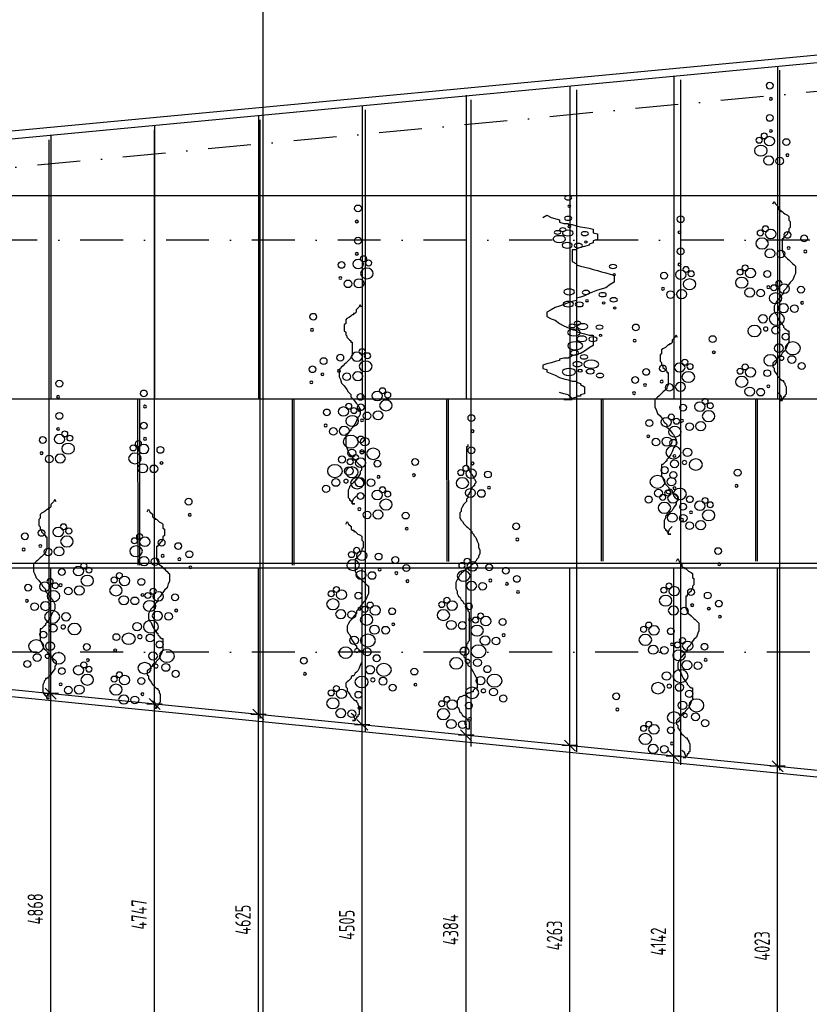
# Model space of a CAD drawing. Extents: x 39126 to 165842, y 74119 to 102739.
# Tile 14 of 22: x 104690 to 113892, y 80836 to 92301. Entities that reach past the tile are written whole.
import ezdxf
from ezdxf.enums import TextEntityAlignment as Align

# ---------------------------------------------------------------- set-up
doc = ezdxf.new("R2010")
doc.units = 0
doc.header["$LTSCALE"] = 1000
doc.header["$MEASUREMENT"] = 0
doc.linetypes.add('DASHDOT', pattern=[1, 0.5, -0.25, 0, -0.25])
for name, color, linetype in [('B02', 7, 'CONTINUOUS'), ('B03', 7, 'CONTINUOUS'), ('B07', 7, 'CONTINUOUS')]:
    doc.layers.add(name, color=color, linetype=linetype)
doc.styles.add('TXT', font='isocp.shx')

# ---------------------------------------------------------------- blocks, each defined once
blk = doc.blocks.new('B__DIM')
at = {"layer": 'B07', "color": 1, "linetype": 'Continuous'}
for p, q in [((-500, 0), (500, 0)), ((-353.56, -353.56), (353.56, 353.56)), ((0, -500), (0, 500))]:
    blk.add_line(p, q, dxfattribs=at)

msp = doc.modelspace()

# ---------------------------------------------------------------- linework, layer by layer
at = {"layer": 'B02', "color": 8, "linetype": 'Continuous'}
msp.add_line((107522, 98514), (107522, 74119), dxfattribs=at)
at = {"layer": 'B02', "color": 8, "linetype": 'DASHDOT'}
for p, q in [((162147, 96014), (51613, 85576)), ((160901, 89735), (55136, 89735)), ((160901, 84935), (51422, 84935))]:
    msp.add_line(p, q, dxfattribs=at)
at = {"layer": 'B03', "color": 8, "linetype": 'Continuous'}
for p, q in [((129337, 93338), (50525, 85895)), ((129337, 93247), (51034, 85853)), ((113522, 91755), (113522, 87885)), ((112312, 91644), (112312, 87885)), ((113547, 83563), (113547, 91715)), ((111102, 91525), (111102, 87885)), ((112394, 83624), (112394, 91599)), ((109892, 91421), (109892, 87885)), ((111182, 83775), (111182, 91483)), ((108682, 91295), (108682, 87885)), ((109952, 83836), (109952, 91367)), ((107472, 91184), (107472, 87885)), ((108722, 84018), (108722, 91250)), ((106262, 91066), (106262, 87885)), ((107492, 84165), (107492, 91134)), ((105052, 90962), (105052, 87885)), ((106262, 84311), (106262, 91018)), ((105032, 84412), (105032, 90902)), ((97719, 90255), (129222, 90255)), ((106065, 87883), (106066, 85948)), ((106085, 87883), (106086, 85949)), ((107865, 87884), (107866, 85949)), ((107885, 87884), (107886, 85949)), ((109665, 87885), (109666, 85993)), ((109685, 87885), (109686, 85993)), ((111465, 87886), (111466, 85994)), ((111485, 87886), (111486, 85994)), ((113265, 87887), (113266, 85995)), ((113285, 87887), (113286, 85995)), ((151227, 85915), (100812, 85915)), ((105052, 84463), (105052, 85905)), ((106262, 84333), (106262, 85905)), ((107472, 84202), (107472, 85905)), ((108682, 84081), (108682, 85905)), ((109892, 83978), (109892, 85905)), ((111102, 83864), (111102, 85905)), ((112312, 83727), (112312, 85905)), ((113522, 83620), (113522, 85905))]:
    msp.add_line(p, q, dxfattribs=at)
for points in [[(113468, 90155), (113483, 90184), (113499, 90155), (113530, 90126), (113530, 90097), (113545, 90082), (113561, 90082), (113561, 90068), (113576, 90068), (113592, 90053), (113607, 90039), (113638, 90024), (113653, 90010), (113653, 89995), (113653, 89966), (113669, 89952), (113669, 89937), (113669, 89923), (113669, 89908), (113669, 89894), (113669, 89880), (113653, 89865), (113653, 89851), (113653, 89836), (113638, 89822), (113638, 89807), (113622, 89793), (113607, 89778), (113592, 89764), (113592, 89749), (113576, 89749), (113576, 89735), (113576, 89720), (113576, 89706), (113576, 89691), (113576, 89662), (113576, 89648), (113576, 89619), (113576, 89604), (113592, 89575), (113592, 89561), (113607, 89546), (113638, 89518), (113653, 89503), (113669, 89489), (113684, 89474), (113700, 89460), (113715, 89445), (113730, 89431), (113730, 89402), (113730, 89373), (113730, 89344), (113715, 89315), (113700, 89271), (113669, 89242), (113638, 89199), (113622, 89170), (113607, 89156), (113592, 89141), (113592, 89127), (113592, 89112), (113576, 89098), (113561, 89083), (113530, 89040), (113514, 89025), (113499, 88996), (113483, 88967), (113483, 88938), (113483, 88924), (113483, 88909), (113499, 88880), (113514, 88866), (113530, 88823), (113545, 88794), (113576, 88750), (113592, 88736), (113592, 88721), (113607, 88707), (113622, 88692), (113638, 88678), (113653, 88678), (113653, 88649), (113653, 88620), (113653, 88605), (113653, 88576), (113653, 88547), (113638, 88518), (113622, 88475), (113607, 88446), (113592, 88432), (113576, 88417), (113561, 88388), (113545, 88388), (113530, 88374), (113530, 88359), (113514, 88345), (113499, 88330), (113483, 88316), (113468, 88301), (113468, 88287), (113468, 88272)], [(110785, 89996), (110833, 90023), (110883, 89996), (110982, 89969), (110982, 89942), (111030, 89928), (111080, 89928), (111080, 89915), (111128, 89915), (111179, 89901), (111227, 89888), (111325, 89875), (111373, 89862), (111373, 89848), (111373, 89821), (111424, 89808), (111424, 89794), (111424, 89781), (111424, 89767), (111424, 89754), (111424, 89741), (111373, 89727), (111373, 89714), (111373, 89701), (111325, 89688), (111325, 89674), (111274, 89661), (111227, 89647), (111179, 89634), (111179, 89620), (111128, 89620), (111128, 89607), (111128, 89593), (111128, 89580), (111128, 89566), (111128, 89540), (111128, 89527), (111128, 89500), (111128, 89486), (111179, 89459), (111179, 89446), (111227, 89432), (111325, 89406), (111373, 89392), (111424, 89379), (111471, 89366), (111522, 89353), (111570, 89339), (111617, 89326), (111617, 89299), (111617, 89272), (111617, 89245), (111570, 89218), (111522, 89178), (111424, 89151), (111325, 89111), (111274, 89084), (111227, 89071), (111179, 89057), (111179, 89044), (111179, 89030), (111128, 89018), (111080, 89004), (110982, 88964), (110931, 88950), (110883, 88923), (110833, 88896), (110833, 88869), (110833, 88856), (110833, 88843), (110883, 88816), (110931, 88803), (110982, 88763), (111030, 88736), (111128, 88695), (111179, 88682), (111179, 88669), (111227, 88656), (111274, 88642), (111325, 88629), (111373, 88629), (111373, 88602), (111373, 88575), (111373, 88561), (111373, 88534), (111373, 88508), (111325, 88481), (111274, 88441), (111227, 88414), (111179, 88401), (111128, 88387), (111080, 88360), (111030, 88360), (110982, 88347), (110982, 88334), (110931, 88321), (110883, 88307), (110833, 88294), (110785, 88280), (110785, 88267), (110785, 88253)], [(108674, 88952), (108659, 88981), (108643, 88952), (108612, 88923), (108612, 88894), (108597, 88879), (108581, 88879), (108581, 88865), (108566, 88865), (108550, 88850), (108535, 88836), (108504, 88821), (108489, 88807), (108489, 88792), (108489, 88763), (108473, 88749), (108473, 88734), (108473, 88720), (108473, 88705), (108473, 88691), (108473, 88677), (108489, 88662), (108489, 88648), (108489, 88633), (108504, 88619), (108504, 88604), (108520, 88590), (108535, 88575), (108550, 88561), (108550, 88546), (108566, 88546), (108566, 88532), (108566, 88517), (108566, 88503), (108566, 88488), (108566, 88459), (108566, 88445), (108566, 88416), (108566, 88401), (108550, 88372), (108550, 88358), (108535, 88343), (108504, 88315), (108489, 88300), (108473, 88286), (108458, 88271), (108442, 88257), (108427, 88242), (108412, 88228), (108412, 88199), (108412, 88170), (108412, 88141), (108427, 88112), (108442, 88068), (108473, 88039), (108504, 87996), (108520, 87967), (108535, 87953), (108550, 87938), (108550, 87924), (108550, 87909), (108566, 87895), (108581, 87880), (108612, 87837), (108628, 87822), (108643, 87793), (108659, 87764), (108659, 87735), (108659, 87721), (108659, 87706), (108643, 87677), (108628, 87663), (108612, 87620), (108597, 87591), (108566, 87547), (108550, 87533), (108550, 87518), (108535, 87504), (108520, 87489), (108504, 87475), (108489, 87475), (108489, 87446), (108489, 87417), (108489, 87402), (108489, 87373), (108489, 87344), (108504, 87315), (108520, 87272), (108535, 87243), (108550, 87229), (108566, 87214), (108581, 87185), (108597, 87185), (108612, 87171), (108612, 87156), (108628, 87142), (108643, 87127), (108659, 87113), (108674, 87098), (108674, 87084), (108674, 87069)], [(112354, 88600), (112339, 88629), (112323, 88600), (112292, 88571), (112292, 88542), (112277, 88527), (112261, 88527), (112261, 88513), (112246, 88513), (112230, 88498), (112215, 88484), (112184, 88469), (112169, 88455), (112169, 88440), (112169, 88411), (112153, 88397), (112153, 88382), (112153, 88368), (112153, 88353), (112153, 88339), (112153, 88325), (112169, 88310), (112169, 88296), (112169, 88281), (112184, 88267), (112184, 88252), (112200, 88238), (112215, 88223), (112230, 88209), (112230, 88194), (112246, 88194), (112246, 88180), (112246, 88165), (112246, 88151), (112246, 88136), (112246, 88107), (112246, 88093), (112246, 88064), (112246, 88049), (112230, 88020), (112230, 88006), (112215, 87991), (112184, 87963), (112169, 87948), (112153, 87934), (112138, 87919), (112122, 87905), (112107, 87890), (112092, 87876), (112092, 87847), (112092, 87818), (112092, 87789), (112107, 87760), (112122, 87716), (112153, 87687), (112184, 87644), (112200, 87615), (112215, 87601), (112230, 87586), (112230, 87572), (112230, 87557), (112246, 87543), (112261, 87528), (112292, 87485), (112308, 87470), (112323, 87441), (112339, 87412), (112339, 87383), (112339, 87369), (112339, 87354), (112323, 87325), (112308, 87311), (112292, 87268), (112277, 87239), (112246, 87195), (112230, 87181), (112230, 87166), (112215, 87152), (112200, 87137), (112184, 87123), (112169, 87123), (112169, 87094), (112169, 87065), (112169, 87050), (112169, 87021), (112169, 86992), (112184, 86963), (112200, 86920), (112215, 86891), (112230, 86877), (112246, 86862), (112261, 86833), (112277, 86833), (112292, 86819), (112292, 86804), (112308, 86790), (112323, 86775), (112339, 86761), (112354, 86746), (112354, 86732), (112354, 86717)], [(110785, 88253), (110785, 88240), (110833, 88226), (110833, 88199), (110931, 88160), (110982, 88133), (111030, 88119), (111080, 88106), (111128, 88093), (111179, 88093), (111179, 88079), (111227, 88066), (111227, 88052), (111274, 88025), (111274, 87998), (111274, 87986), (111274, 87972), (111274, 87945), (111227, 87932), (111227, 87918), (111179, 87918), (111179, 87905), (111128, 87891), (111128, 87878), (111080, 87878), (111030, 87878), (111080, 87878), (111128, 87878), (111128, 87891), (111128, 87878), (111128, 87891), (111080, 87932), (111030, 87945), (110982, 87959)], [(113468, 88272), (113468, 88258), (113483, 88243), (113483, 88214), (113514, 88171), (113530, 88142), (113545, 88127), (113561, 88113), (113576, 88099), (113592, 88099), (113592, 88084), (113607, 88070), (113607, 88055), (113622, 88026), (113622, 87997), (113622, 87983), (113622, 87968), (113622, 87939), (113607, 87925), (113607, 87910), (113592, 87910), (113592, 87896), (113576, 87881), (113576, 87867), (113561, 87867), (113545, 87867), (113561, 87867), (113576, 87867), (113576, 87881), (113576, 87867), (113576, 87881), (113561, 87925), (113545, 87939), (113530, 87954)], [(100812, 85968), (100812, 87885), (129222, 87885)], [(109913, 87356), (109913, 87327), (109898, 87327), (109898, 87313), (109898, 87298), (109898, 87284), (109898, 87269), (109898, 87255), (109898, 87240), (109898, 87211), (109898, 87197), (109898, 87183), (109898, 87154), (109898, 87139), (109898, 87125), (109898, 87110), (109913, 87096), (109913, 87081), (109928, 87052), (109944, 87023), (109959, 87009), (109975, 86980), (109975, 86965), (109990, 86951), (110006, 86922), (110006, 86907), (109990, 86893), (109990, 86878), (109975, 86864), (109959, 86849), (109959, 86835), (109944, 86821), (109944, 86806), (109928, 86792), (109928, 86777), (109913, 86763), (109913, 86734), (109898, 86719), (109898, 86690), (109867, 86661), (109851, 86632), (109836, 86603), (109836, 86574), (109820, 86560), (109820, 86531), (109820, 86516), (109820, 86502), (109836, 86473), (109851, 86459), (109867, 86430), (109898, 86401), (109913, 86386), (109944, 86357), (109959, 86343), (109959, 86328), (109975, 86314), (109990, 86285), (110006, 86270), (110021, 86227), (110037, 86198), (110037, 86169), (110037, 86154), (110052, 86126), (110052, 86097), (110052, 86082), (110037, 86053), (110037, 86039), (110021, 86024), (110006, 85995), (109975, 85966), (109959, 85952), (109944, 85937), (109928, 85923), (109913, 85923), (109913, 85908), (109898, 85908), (109882, 85894), (109851, 85865), (109836, 85865), (109836, 85850), (109820, 85836), (109805, 85807), (109789, 85778), (109774, 85749), (109774, 85720), (109774, 85691), (109774, 85677), (109789, 85648), (109789, 85619), (109805, 85590), (109820, 85575), (109836, 85546), (109851, 85532), (109867, 85503), (109898, 85488), (109898, 85459), (109913, 85445), (109913, 85416), (109928, 85402), (109928, 85373), (109928, 85344)], [(108674, 87069), (108674, 87055), (108659, 87040), (108659, 87011), (108628, 86968), (108612, 86939), (108597, 86924), (108581, 86910), (108566, 86896), (108550, 86896), (108550, 86881), (108535, 86867), (108535, 86852), (108520, 86823), (108520, 86794), (108520, 86780), (108520, 86765), (108520, 86736), (108535, 86722), (108535, 86707), (108550, 86707), (108550, 86693), (108566, 86678), (108566, 86664), (108581, 86664), (108597, 86664), (108581, 86664), (108566, 86664), (108566, 86678), (108566, 86664), (108566, 86678), (108581, 86722), (108597, 86736), (108612, 86751)], [(105114, 86685), (105099, 86714), (105083, 86685), (105052, 86656), (105052, 86627), (105037, 86612), (105021, 86612), (105021, 86598), (105006, 86598), (104990, 86583), (104975, 86569), (104944, 86554), (104929, 86540), (104929, 86525), (104929, 86496), (104913, 86482), (104913, 86467), (104913, 86453), (104913, 86438), (104913, 86424), (104913, 86410), (104929, 86395), (104929, 86381), (104929, 86366), (104944, 86352), (104944, 86337), (104960, 86323), (104975, 86308), (104990, 86294), (104990, 86279), (105006, 86279), (105006, 86265), (105006, 86250), (105006, 86236), (105006, 86221), (105006, 86192), (105006, 86178), (105006, 86149), (105006, 86134), (104990, 86105), (104990, 86091), (104975, 86076), (104944, 86048), (104929, 86033), (104913, 86019), (104898, 86004), (104882, 85990), (104867, 85975), (104852, 85961), (104852, 85932), (104852, 85903), (104852, 85874), (104867, 85845), (104882, 85801), (104913, 85772), (104944, 85729), (104960, 85700), (104975, 85686), (104990, 85671), (104990, 85657), (104990, 85642), (105006, 85628), (105021, 85613), (105052, 85570), (105068, 85555), (105083, 85526), (105099, 85497), (105099, 85468), (105099, 85454), (105099, 85439), (105083, 85410), (105068, 85396), (105052, 85353), (105037, 85324), (105006, 85280), (104990, 85266), (104990, 85251), (104975, 85237), (104960, 85222), (104944, 85208), (104929, 85208), (104929, 85179), (104929, 85150), (104929, 85135), (104929, 85106), (104929, 85077), (104944, 85048), (104960, 85005), (104975, 84976), (104990, 84962), (105006, 84947), (105021, 84918), (105037, 84918), (105052, 84904), (105052, 84889), (105068, 84875), (105083, 84860), (105099, 84846), (105114, 84831), (105114, 84817), (105114, 84802)], [(112354, 86717), (112354, 86703), (112339, 86688), (112339, 86659), (112308, 86616), (112292, 86587), (112277, 86572), (112261, 86558), (112246, 86544), (112230, 86544), (112230, 86529), (112215, 86515), (112215, 86500), (112200, 86471), (112200, 86442), (112200, 86428), (112200, 86413), (112200, 86384), (112215, 86370), (112215, 86355), (112230, 86355), (112230, 86341), (112246, 86326), (112246, 86312), (112261, 86312), (112277, 86312), (112261, 86312), (112246, 86312), (112246, 86326), (112246, 86312), (112246, 86326), (112261, 86370), (112277, 86384), (112292, 86399)], [(106175, 86571), (106190, 86600), (106206, 86571), (106237, 86542), (106237, 86513), (106252, 86498), (106268, 86498), (106268, 86484), (106283, 86484), (106299, 86469), (106314, 86455), (106345, 86440), (106360, 86426), (106360, 86411), (106360, 86382), (106376, 86368), (106376, 86353), (106376, 86339), (106376, 86324), (106376, 86310), (106376, 86296), (106360, 86281), (106360, 86267), (106360, 86252), (106345, 86238), (106345, 86223), (106329, 86209), (106314, 86194), (106299, 86180), (106299, 86165), (106283, 86165), (106283, 86151), (106283, 86136), (106283, 86122), (106283, 86107), (106283, 86078), (106283, 86064), (106283, 86035), (106283, 86020), (106299, 85991), (106299, 85977), (106314, 85962), (106345, 85934), (106360, 85919), (106376, 85905), (106391, 85890), (106407, 85876), (106422, 85861), (106437, 85847), (106437, 85818), (106437, 85789), (106437, 85760), (106422, 85731), (106407, 85687), (106376, 85658), (106345, 85615), (106329, 85586), (106314, 85572), (106299, 85557), (106299, 85543), (106299, 85528), (106283, 85514), (106268, 85499), (106237, 85456), (106221, 85441), (106206, 85412), (106190, 85383), (106190, 85354), (106190, 85340), (106190, 85325), (106206, 85296), (106221, 85282), (106237, 85239), (106252, 85210), (106283, 85166), (106299, 85152), (106299, 85137), (106314, 85123), (106329, 85108), (106345, 85094), (106360, 85094), (106360, 85065), (106360, 85036), (106360, 85021), (106360, 84992), (106360, 84963), (106345, 84934), (106329, 84891), (106314, 84862), (106299, 84848), (106283, 84833), (106268, 84804), (106252, 84804), (106237, 84790), (106237, 84775), (106221, 84761), (106206, 84746), (106190, 84732), (106175, 84717), (106175, 84703), (106175, 84688)], [(108492, 86428), (108507, 86457), (108523, 86428), (108554, 86399), (108554, 86370), (108569, 86355), (108585, 86355), (108585, 86341), (108600, 86341), (108616, 86326), (108631, 86312), (108662, 86297), (108677, 86283), (108677, 86268), (108677, 86239), (108693, 86225), (108693, 86210), (108693, 86196), (108693, 86181), (108693, 86167), (108693, 86153), (108677, 86138), (108677, 86124), (108677, 86109), (108662, 86095), (108662, 86080), (108646, 86066), (108631, 86051), (108616, 86037), (108616, 86022), (108600, 86022), (108600, 86008), (108600, 85993), (108600, 85979), (108600, 85964), (108600, 85935), (108600, 85921), (108600, 85892), (108600, 85877), (108616, 85848), (108616, 85834), (108631, 85819), (108662, 85791), (108677, 85776), (108693, 85762), (108708, 85747), (108724, 85733), (108739, 85718), (108754, 85704), (108754, 85675), (108754, 85646), (108754, 85617), (108739, 85588), (108724, 85544), (108693, 85515), (108662, 85472), (108646, 85443), (108631, 85429), (108616, 85414), (108616, 85400), (108616, 85385), (108600, 85371), (108585, 85356), (108554, 85313), (108538, 85298), (108523, 85269), (108507, 85240), (108507, 85211), (108507, 85197), (108507, 85182), (108523, 85153), (108538, 85139), (108554, 85096), (108569, 85067), (108600, 85023), (108616, 85009), (108616, 84994), (108631, 84980), (108646, 84965), (108662, 84951), (108677, 84951), (108677, 84922), (108677, 84893), (108677, 84878), (108677, 84849), (108677, 84820), (108662, 84791), (108646, 84748), (108631, 84719), (108616, 84705), (108600, 84690), (108585, 84661), (108569, 84661), (108554, 84647), (108554, 84632), (108538, 84618), (108523, 84603), (108507, 84589), (108492, 84574), (108492, 84560), (108492, 84545)], [(112344, 85996), (112359, 86025), (112375, 85996), (112406, 85967), (112406, 85938), (112421, 85923), (112437, 85923), (112437, 85909), (112452, 85909), (112468, 85894), (112483, 85880), (112514, 85865), (112529, 85851), (112529, 85836), (112529, 85807), (112545, 85793), (112545, 85778), (112545, 85764), (112545, 85749), (112545, 85735), (112545, 85721), (112529, 85706), (112529, 85692), (112529, 85677), (112514, 85663), (112514, 85648), (112498, 85634), (112483, 85619), (112468, 85605), (112468, 85590), (112452, 85590), (112452, 85576), (112452, 85561), (112452, 85547), (112452, 85532), (112452, 85503), (112452, 85489), (112452, 85460), (112452, 85445), (112468, 85416), (112468, 85402), (112483, 85387), (112514, 85359), (112529, 85344), (112545, 85330), (112560, 85315), (112576, 85301), (112591, 85286), (112606, 85272), (112606, 85243), (112606, 85214), (112606, 85185), (112591, 85156), (112576, 85112), (112545, 85083), (112514, 85040), (112498, 85011), (112483, 84997), (112468, 84982), (112468, 84968), (112468, 84953), (112452, 84939), (112437, 84924), (112406, 84881), (112390, 84866), (112375, 84837), (112359, 84808), (112359, 84779), (112359, 84765), (112359, 84750), (112375, 84721), (112390, 84707), (112406, 84664), (112421, 84635), (112452, 84591), (112468, 84577), (112468, 84562), (112483, 84548), (112498, 84533), (112514, 84519), (112529, 84519), (112529, 84490), (112529, 84461), (112529, 84446), (112529, 84417), (112529, 84388), (112514, 84359), (112498, 84316), (112483, 84287), (112468, 84273), (112452, 84258), (112437, 84229), (112421, 84229), (112406, 84215), (112406, 84200), (112390, 84186), (112375, 84171), (112359, 84157), (112344, 84142), (112344, 84128), (112344, 84113)], [(151227, 80085), (151227, 85968), (100810, 85968)], [(109928, 85344), (109928, 85315), (109928, 85286), (109928, 85257), (109928, 85228), (109928, 85199), (109928, 85155), (109928, 85112), (109928, 85069), (109913, 85054), (109913, 85040), (109898, 85025), (109898, 85011), (109898, 84996), (109898, 84982), (109882, 84982), (109882, 84967), (109882, 84938), (109882, 84924), (109867, 84895), (109867, 84880), (109882, 84866), (109882, 84851), (109882, 84837), (109898, 84822), (109913, 84793), (109913, 84779), (109944, 84764), (109959, 84735), (109975, 84707), (109990, 84678), (110006, 84649), (110021, 84620), (110021, 84591), (110021, 84576), (110021, 84562), (110021, 84533), (110021, 84518), (110006, 84518), (109990, 84504), (109975, 84489), (109975, 84475), (109959, 84475), (109928, 84460), (109913, 84460), (109898, 84446), (109882, 84431), (109867, 84431), (109836, 84417), (109820, 84417), (109805, 84402), (109805, 84388), (109789, 84373), (109789, 84359), (109789, 84345), (109789, 84330), (109789, 84301), (109805, 84287), (109820, 84243), (109836, 84229), (109851, 84200), (109898, 84171), (109913, 84142), (109928, 84127), (109928, 84113), (109928, 84084), (109928, 84069), (109928, 84055), (109928, 84040), (109913, 84040), (109898, 84055), (109913, 84040), (109898, 84055), (109898, 84069), (109882, 84098), (109882, 84113), (109882, 84127), (109867, 84127)], [(138192, 81459), (134388, 81857), (125464, 82679), (114104, 83547), (103550, 84602), (100072, 85015), (97441, 85015), (88256, 84624), (78439, 85007)], [(138122, 81385), (134380, 81778), (125457, 82599), (114097, 83468), (103541, 84522), (100067, 84935), (97443, 84935), (88256, 84543), (78436, 84927)], [(105114, 84802), (105114, 84788), (105099, 84773), (105099, 84744), (105068, 84701), (105052, 84672), (105037, 84657), (105021, 84643), (105006, 84629), (104990, 84629), (104990, 84614), (104975, 84600), (104975, 84585), (104960, 84556), (104960, 84527), (104960, 84513), (104960, 84498), (104960, 84469), (104975, 84455), (104975, 84440), (104990, 84440), (104990, 84426), (105006, 84411), (105006, 84397), (105021, 84397), (105037, 84397), (105021, 84397), (105006, 84397), (105006, 84411), (105006, 84397), (105006, 84411), (105021, 84455), (105037, 84469), (105052, 84484)], [(106175, 84688), (106175, 84674), (106190, 84659), (106190, 84630), (106221, 84587), (106237, 84558), (106252, 84543), (106268, 84529), (106283, 84515), (106299, 84515), (106299, 84500), (106314, 84486), (106314, 84471), (106329, 84442), (106329, 84413), (106329, 84399), (106329, 84384), (106329, 84355), (106314, 84341), (106314, 84326), (106299, 84326), (106299, 84312), (106283, 84297), (106283, 84283), (106268, 84283), (106252, 84283), (106268, 84283), (106283, 84283), (106283, 84297), (106283, 84283), (106283, 84297), (106268, 84341), (106252, 84355), (106237, 84370)], [(108492, 84545), (108492, 84531), (108507, 84516), (108507, 84487), (108538, 84444), (108554, 84415), (108569, 84400), (108585, 84386), (108600, 84372), (108616, 84372), (108616, 84357), (108631, 84343), (108631, 84328), (108646, 84299), (108646, 84270), (108646, 84256), (108646, 84241), (108646, 84212), (108631, 84198), (108631, 84183), (108616, 84183), (108616, 84169), (108600, 84154), (108600, 84140), (108585, 84140), (108569, 84140), (108585, 84140), (108600, 84140), (108600, 84154), (108600, 84140), (108600, 84154), (108585, 84198), (108569, 84212), (108554, 84227)], [(112344, 84113), (112344, 84099), (112359, 84084), (112359, 84055), (112390, 84012), (112406, 83983), (112421, 83968), (112437, 83954), (112452, 83940), (112468, 83940), (112468, 83925), (112483, 83911), (112483, 83896), (112498, 83867), (112498, 83838), (112498, 83824), (112498, 83809), (112498, 83780), (112483, 83766), (112483, 83751), (112468, 83751), (112468, 83737), (112452, 83722), (112452, 83708), (112437, 83708), (112421, 83708), (112437, 83708), (112452, 83708), (112452, 83722), (112452, 83708), (112452, 83722), (112437, 83766), (112421, 83780), (112406, 83795)]]:
    msp.add_lwpolyline(points, dxfattribs=at)
for centre, major_axis, ratio in [((113431, 91533), (43.1, 0), 0.828947), ((113444, 91380), (17.8, 0), 0.828947), ((113431, 91158), (43.1, 0), 0.828947), ((113307, 90898), (37.9, 0), 0.828947), ((113367, 90948), (37.7, 0), 0.828947), ((113428, 90887), (62.8, 0), 0.828947), ((113444, 91005), (17.8, 0), 0.828947), ((113327, 90776), (74.1, 0), 0.828947), ((113624, 90876), (43.1, 0), 0.828947), ((113419, 90661), (60, 0), 0.828947), ((113547, 90655), (48.8, 0), 0.828947), ((113637, 90723), (17.8, 0), 0.828947), ((111082, 90226), (43.1, 0), 0.525197), ((108633, 90103), (-43.1, 0), 0.828947), ((111095, 90129), (17.8, 0), 0.525197), ((111082, 89988), (43.1, 0), 0.525197), ((112392, 89978), (-43.1, 0), 0.828947), ((108619, 89950), (-17.8, 0), 0.828947), ((111095, 89892), (17.8, 0), 0.525197), ((113381, 89867), (37.7, 0), 0.828947), ((110978, 89747), (74.1, 0), 0.525197), ((110958, 89824), (37.9, 0), 0.525197), ((111019, 89856), (37.7, 0), 0.525197), ((111079, 89817), (62.8, 0), 0.525197), ((111275, 89810), (43.1, 0), 0.525197), ((112379, 89825), (-17.8, 0), 0.828947), ((113321, 89817), (37.9, 0), 0.828947), ((113442, 89806), (62.8, 0), 0.828947), ((113638, 89795), (43.1, 0), 0.828947), ((113832, 89755), (43.1, 0), 0.828947), ((108633, 89728), (-43.1, 0), 0.828947), ((111070, 89674), (60, 0), 0.525197), ((111199, 89670), (48.8, 0), 0.525197), ((111288, 89713), (17.8, 0), 0.525197), ((113341, 89695), (74.1, 0), 0.828947), ((108619, 89575), (-17.8, 0), 0.828947), ((108696, 89518), (-37.7, 0), 0.828947), ((112392, 89603), (-43.1, 0), 0.828947), ((113433, 89580), (60, 0), 0.828947), ((113561, 89574), (48.8, 0), 0.828947), ((113651, 89642), (17.8, 0), 0.828947), ((113845, 89602), (17.8, 0), 0.828947), ((108440, 89446), (-43.1, 0), 0.828947), ((108635, 89457), (-62.8, 0), 0.828947), ((108757, 89468), (-37.9, 0), 0.828947), ((111604, 89427), (43.1, 0), 0.525197), ((112379, 89450), (-17.8, 0), 0.828947), ((113145, 89411), (37.7, 0), 0.828947), ((108736, 89346), (-74.1, 0), 0.828947), ((111617, 89331), (17.8, 0), 0.525197), ((112199, 89321), (-43.1, 0), 0.828947), ((112395, 89332), (-62.8, 0), 0.828947), ((112455, 89393), (-37.7, 0), 0.828947), ((112516, 89343), (-37.9, 0), 0.828947), ((113085, 89361), (37.9, 0), 0.828947), ((113206, 89350), (62.8, 0), 0.828947), ((113402, 89339), (43.1, 0), 0.828947), ((108426, 89293), (-17.8, 0), 0.828947), ((108516, 89225), (-48.8, 0), 0.828947), ((108644, 89231), (-60, 0), 0.828947), ((112496, 89221), (-74.1, 0), 0.828947), ((113105, 89239), (74.1, 0), 0.828947), ((113415, 89186), (17.8, 0), 0.828947), ((113478, 89180), (37.9, 0), 0.828947), ((113538, 89230), (37.7, 0), 0.828947), ((113599, 89169), (62.8, 0), 0.828947), ((111093, 89132), (62.8, 0), 0.525197), ((111289, 89125), (43.1, 0), 0.525197), ((111483, 89099), (43.1, 0), 0.525197), ((112186, 89168), (-17.8, 0), 0.828947), ((112275, 89100), (-48.8, 0), 0.828947), ((112404, 89106), (-60, 0), 0.828947), ((113197, 89124), (60, 0), 0.828947), ((113325, 89118), (48.8, 0), 0.828947), ((113498, 89058), (74.1, 0), 0.828947), ((113795, 89158), (43.1, 0), 0.828947), ((111084, 88989), (60, 0), 0.525197), ((111213, 88985), (48.8, 0), 0.525197), ((111302, 89028), (17.8, 0), 0.525197), ((111496, 89003), (17.8, 0), 0.525197), ((111612, 89040), (43.1, 0), 0.525197), ((113590, 88943), (60, 0), 0.828947), ((113718, 88937), (48.8, 0), 0.828947), ((113808, 89005), (17.8, 0), 0.828947), ((108111, 88842), (-43.1, 0), 0.828947), ((111625, 88943), (17.8, 0), 0.525197), ((113352, 88818), (54.4, 0), 0.828947), ((113514, 88817), (88.3, 0), 0.828947), ((111129, 88735), (37.9, 0), 0.525197), ((111190, 88767), (37.7, 0), 0.525197), ((111250, 88728), (62.8, 0), 0.525197), ((111446, 88721), (43.1, 0), 0.525197), ((111870, 88717), (-43.1, 0), 0.828947), ((108097, 88689), (-17.8, 0), 0.828947), ((111149, 88658), (74.1, 0), 0.525197), ((111459, 88625), (17.8, 0), 0.525197), ((113253, 88676), (77.9, 0), 0.828947), ((113384, 88700), (26.5, 0), 0.828947), ((113503, 88685), (50.4, 0), 0.828947), ((113616, 88610), (45.1, 0), 0.828947), ((111165, 88505), (88.3, 0), 0.525197), ((111241, 88585), (60, 0), 0.525197), ((111370, 88581), (48.8, 0), 0.525197), ((111857, 88564), (-17.8, 0), 0.828947), ((112766, 88581), (43.1, 0), 0.828947), ((113538, 88476), (54.4, 0), 0.828947), ((113700, 88475), (88.3, 0), 0.828947), ((108426, 88365), (-43.1, 0), 0.828947), ((108621, 88376), (-62.8, 0), 0.828947), ((108682, 88437), (-37.7, 0), 0.828947), ((108743, 88387), (-37.9, 0), 0.828947), ((111154, 88421), (50.4, 0), 0.525197), ((112779, 88428), (17.8, 0), 0.828947), ((108232, 88325), (-43.1, 0), 0.828947), ((108722, 88265), (-74.1, 0), 0.828947), ((111189, 88290), (54.4, 0), 0.525197), ((111267, 88374), (45.1, 0), 0.525197), ((111351, 88289), (88.3, 0), 0.525197), ((112381, 88251), (-62.8, 0), 0.828947), ((112441, 88312), (-37.7, 0), 0.828947), ((112502, 88262), (-37.9, 0), 0.828947), ((113145, 88257), (37.7, 0), 0.828947), ((113439, 88334), (77.9, 0), 0.828947), ((113570, 88358), (26.5, 0), 0.828947), ((113689, 88343), (50.4, 0), 0.828947), ((113802, 88268), (45.1, 0), 0.828947), ((108103, 88231), (-43.1, 0), 0.828947), ((108218, 88172), (-17.8, 0), 0.828947), ((108412, 88212), (-17.8, 0), 0.828947), ((108502, 88144), (-48.8, 0), 0.828947), ((108630, 88150), (-60, 0), 0.828947), ((111091, 88199), (77.9, 0), 0.525197), ((111222, 88214), (26.5, 0), 0.525197), ((111340, 88205), (50.4, 0), 0.525197), ((111453, 88158), (45.1, 0), 0.525197), ((111991, 88200), (-43.1, 0), 0.828947), ((112185, 88240), (-43.1, 0), 0.828947), ((112482, 88140), (-74.1, 0), 0.828947), ((113085, 88207), (37.9, 0), 0.828947), ((113206, 88196), (62.8, 0), 0.828947), ((113402, 88185), (43.1, 0), 0.828947), ((105152, 88063), (-43.1, 0), 0.828947), ((108089, 88078), (-17.8, 0), 0.828947), ((111862, 88106), (-43.1, 0), 0.828947), ((111978, 88047), (-17.8, 0), 0.828947), ((112172, 88087), (-17.8, 0), 0.828947), ((112261, 88019), (-48.8, 0), 0.828947), ((112390, 88025), (-60, 0), 0.828947), ((113105, 88085), (74.1, 0), 0.828947), ((106137, 87949), (43.1, 0), 0.828947), ((108662, 87909), (-43.1, 0), 0.828947), ((108857, 87920), (-62.8, 0), 0.828947), ((108918, 87981), (-37.7, 0), 0.828947), ((108979, 87931), (-37.9, 0), 0.828947), ((111849, 87953), (-17.8, 0), 0.828947), ((113197, 87970), (60, 0), 0.828947), ((113325, 87964), (48.8, 0), 0.828947), ((113415, 88032), (17.8, 0), 0.828947), ((105138, 87910), (-17.8, 0), 0.828947), ((108525, 87800), (-37.7, 0), 0.828947), ((108958, 87809), (-74.1, 0), 0.828947), ((112617, 87795), (-62.8, 0), 0.828947), ((112677, 87856), (-37.7, 0), 0.828947), ((112738, 87806), (-37.9, 0), 0.828947), ((105152, 87688), (-43.1, 0), 0.828947), ((106150, 87796), (17.8, 0), 0.828947), ((108269, 87728), (-43.1, 0), 0.828947), ((108464, 87739), (-62.8, 0), 0.828947), ((108586, 87750), (-37.9, 0), 0.828947), ((108666, 87788), (43.1, 0), 0.828947), ((108648, 87756), (-17.8, 0), 0.828947), ((108738, 87688), (-48.8, 0), 0.828947), ((108866, 87694), (-60, 0), 0.828947), ((112421, 87784), (-43.1, 0), 0.828947), ((112718, 87684), (-74.1, 0), 0.828947), ((106137, 87574), (43.1, 0), 0.828947), ((108565, 87628), (-74.1, 0), 0.828947), ((108679, 87635), (17.8, 0), 0.828947), ((109954, 87662), (43.1, 0), 0.828947), ((112028, 87603), (-43.1, 0), 0.828947), ((112224, 87614), (-62.8, 0), 0.828947), ((112284, 87675), (-37.7, 0), 0.828947), ((112345, 87625), (-37.9, 0), 0.828947), ((112408, 87631), (-17.8, 0), 0.828947), ((112497, 87563), (-48.8, 0), 0.828947), ((112626, 87569), (-60, 0), 0.828947), ((105138, 87535), (-17.8, 0), 0.828947), ((105215, 87478), (-37.7, 0), 0.828947), ((108255, 87575), (-17.8, 0), 0.828947), ((108345, 87507), (-48.8, 0), 0.828947), ((108473, 87513), (-60, 0), 0.828947), ((109967, 87509), (17.8, 0), 0.828947), ((112325, 87503), (-74.1, 0), 0.828947), ((104959, 87406), (-43.1, 0), 0.828947), ((105154, 87417), (-62.8, 0), 0.828947), ((105255, 87306), (-74.1, 0), 0.828947), ((105276, 87428), (-37.9, 0), 0.828947), ((106074, 87364), (37.7, 0), 0.828947), ((106150, 87421), (17.8, 0), 0.828947), ((108550, 87387), (-88.3, 0), 0.828947), ((108666, 87413), (43.1, 0), 0.828947), ((108711, 87388), (-54.4, 0), 0.828947), ((112015, 87450), (-17.8, 0), 0.828947), ((112104, 87382), (-48.8, 0), 0.828947), ((112233, 87388), (-60, 0), 0.828947), ((112307, 87374), (43.1, 0), 0.828947), ((104945, 87253), (-17.8, 0), 0.828947), ((106033, 87192), (74.1, 0), 0.828947), ((106013, 87314), (37.9, 0), 0.828947), ((106134, 87303), (62.8, 0), 0.828947), ((106330, 87292), (43.1, 0), 0.828947), ((108560, 87255), (-50.4, 0), 0.828947), ((108679, 87270), (-26.5, 0), 0.828947), ((108679, 87260), (17.8, 0), 0.828947), ((108810, 87246), (-77.9, 0), 0.828947), ((109954, 87287), (43.1, 0), 0.828947), ((112309, 87262), (-88.3, 0), 0.828947), ((112471, 87263), (-54.4, 0), 0.828947), ((105035, 87185), (-48.8, 0), 0.828947), ((105163, 87191), (-60, 0), 0.828947), ((106343, 87139), (17.8, 0), 0.828947), ((108447, 87180), (-45.1, 0), 0.828947), ((108542, 87153), (37.9, 0), 0.828947), ((108603, 87203), (37.7, 0), 0.828947), ((108663, 87142), (62.8, 0), 0.828947), ((108859, 87131), (43.1, 0), 0.828947), ((109298, 87151), (-43.1, 0), 0.828947), ((109967, 87134), (17.8, 0), 0.828947), ((112320, 87130), (-50.4, 0), 0.828947), ((112320, 87221), (17.8, 0), 0.828947), ((112438, 87145), (-26.5, 0), 0.828947), ((112569, 87121), (-77.9, 0), 0.828947), ((106125, 87077), (60, 0), 0.828947), ((106254, 87071), (48.8, 0), 0.828947), ((108364, 87045), (-88.3, 0), 0.828947), ((108525, 87046), (-54.4, 0), 0.828947), ((108562, 87031), (74.1, 0), 0.828947), ((109830, 87027), (37.9, 0), 0.828947), ((109891, 87077), (37.7, 0), 0.828947), ((109951, 87016), (62.8, 0), 0.828947), ((110147, 87005), (43.1, 0), 0.828947), ((112207, 87055), (-45.1, 0), 0.828947), ((112307, 86999), (43.1, 0), 0.828947), ((113057, 87026), (-43.1, 0), 0.828947), ((108374, 86913), (-50.4, 0), 0.828947), ((108493, 86928), (-26.5, 0), 0.828947), ((108624, 86904), (-77.9, 0), 0.828947), ((108654, 86916), (60, 0), 0.828947), ((108783, 86910), (48.8, 0), 0.828947), ((108872, 86978), (17.8, 0), 0.828947), ((109284, 86998), (-17.8, 0), 0.828947), ((109850, 86905), (74.1, 0), 0.828947), ((112123, 86920), (-88.3, 0), 0.828947), ((112285, 86921), (-54.4, 0), 0.828947), ((108261, 86838), (-45.1, 0), 0.828947), ((108857, 86766), (-62.8, 0), 0.828947), ((108918, 86827), (-37.7, 0), 0.828947), ((108979, 86777), (-37.9, 0), 0.828947), ((109942, 86790), (60, 0), 0.828947), ((110071, 86784), (48.8, 0), 0.828947), ((110160, 86852), (17.8, 0), 0.828947), ((112134, 86788), (-50.4, 0), 0.828947), ((112243, 86789), (37.7, 0), 0.828947), ((112252, 86803), (-26.5, 0), 0.828947), ((112320, 86846), (17.8, 0), 0.828947), ((112383, 86779), (-77.9, 0), 0.828947), ((113044, 86873), (-17.8, 0), 0.828947), ((106659, 86688), (43.1, 0), 0.828947), ((108662, 86755), (-43.1, 0), 0.828947), ((108958, 86655), (-74.1, 0), 0.828947), ((112021, 86713), (-45.1, 0), 0.828947), ((112203, 86617), (74.1, 0), 0.828947), ((112183, 86739), (37.9, 0), 0.828947), ((112304, 86728), (62.8, 0), 0.828947), ((112500, 86717), (43.1, 0), 0.828947), ((112617, 86641), (-62.8, 0), 0.828947), ((112677, 86702), (-37.7, 0), 0.828947), ((112738, 86652), (-37.9, 0), 0.828947), ((108648, 86602), (-17.8, 0), 0.828947), ((108738, 86534), (-48.8, 0), 0.828947), ((108866, 86540), (-60, 0), 0.828947), ((112421, 86630), (-43.1, 0), 0.828947), ((112513, 86564), (17.8, 0), 0.828947), ((112718, 86530), (-74.1, 0), 0.828947), ((106672, 86535), (17.8, 0), 0.828947), ((109188, 86527), (43.1, 0), 0.828947), ((112295, 86502), (60, 0), 0.828947), ((112423, 86496), (48.8, 0), 0.828947), ((112408, 86477), (-17.8, 0), 0.828947), ((112497, 86409), (-48.8, 0), 0.828947), ((112626, 86415), (-60, 0), 0.828947), ((104945, 86325), (-43.1, 0), 0.828947), ((105140, 86336), (-62.8, 0), 0.828947), ((105201, 86397), (-37.7, 0), 0.828947), ((105262, 86347), (-37.9, 0), 0.828947), ((109201, 86374), (17.8, 0), 0.828947), ((110476, 86401), (43.1, 0), 0.828947), ((104751, 86285), (-43.1, 0), 0.828947), ((105241, 86225), (-74.1, 0), 0.828947), ((106027, 86233), (37.9, 0), 0.828947), ((106088, 86283), (37.7, 0), 0.828947), ((106148, 86222), (62.8, 0), 0.828947), ((106344, 86211), (43.1, 0), 0.828947), ((110489, 86248), (17.8, 0), 0.828947), ((104737, 86132), (-17.8, 0), 0.828947), ((104931, 86172), (-17.8, 0), 0.828947), ((105021, 86104), (-48.8, 0), 0.828947), ((105149, 86110), (-60, 0), 0.828947), ((106047, 86111), (74.1, 0), 0.828947), ((106538, 86171), (43.1, 0), 0.828947), ((106667, 86077), (43.1, 0), 0.828947), ((108617, 86122), (37.7, 0), 0.828947), ((108677, 86061), (62.8, 0), 0.828947), ((112829, 86113), (43.1, 0), 0.828947), ((106139, 85996), (60, 0), 0.828947), ((106268, 85990), (48.8, 0), 0.828947), ((106357, 86058), (17.8, 0), 0.828947), ((106551, 86018), (17.8, 0), 0.828947), ((108576, 85950), (74.1, 0), 0.828947), ((108556, 86072), (37.9, 0), 0.828947), ((108873, 86050), (43.1, 0), 0.828947), ((109067, 86010), (43.1, 0), 0.828947), ((109905, 85996), (37.7, 0), 0.828947), ((105181, 85869), (-43.1, 0), 0.828947), ((105376, 85880), (-62.8, 0), 0.828947), ((105437, 85941), (-37.7, 0), 0.828947), ((105498, 85891), (-37.9, 0), 0.828947), ((106680, 85924), (17.8, 0), 0.828947), ((108668, 85835), (60, 0), 0.828947), ((108886, 85897), (17.8, 0), 0.828947), ((109196, 85916), (43.1, 0), 0.828947), ((109864, 85824), (74.1, 0), 0.828947), ((109844, 85946), (37.9, 0), 0.828947), ((109965, 85935), (62.8, 0), 0.828947), ((110161, 85924), (43.1, 0), 0.828947), ((110355, 85884), (43.1, 0), 0.828947), ((112842, 85960), (17.8, 0), 0.828947), ((105044, 85760), (-37.7, 0), 0.828947), ((105477, 85769), (-74.1, 0), 0.828947), ((105791, 85777), (37.9, 0), 0.828947), ((105852, 85827), (37.7, 0), 0.828947), ((105912, 85766), (62.8, 0), 0.828947), ((106108, 85755), (43.1, 0), 0.828947), ((108797, 85829), (48.8, 0), 0.828947), ((109080, 85857), (17.8, 0), 0.828947), ((109209, 85763), (17.8, 0), 0.828947), ((110174, 85771), (17.8, 0), 0.828947), ((110484, 85790), (43.1, 0), 0.828947), ((104788, 85688), (-43.1, 0), 0.828947), ((104983, 85699), (-62.8, 0), 0.828947), ((105084, 85588), (-74.1, 0), 0.828947), ((105105, 85710), (-37.9, 0), 0.828947), ((105167, 85716), (-17.8, 0), 0.828947), ((105257, 85648), (-48.8, 0), 0.828947), ((105385, 85654), (-60, 0), 0.828947), ((105811, 85655), (74.1, 0), 0.828947), ((106245, 85646), (37.7, 0), 0.828947), ((108320, 85616), (37.9, 0), 0.828947), ((108381, 85666), (37.7, 0), 0.828947), ((108441, 85605), (62.8, 0), 0.828947), ((109956, 85709), (60, 0), 0.828947), ((110085, 85703), (48.8, 0), 0.828947), ((110368, 85731), (17.8, 0), 0.828947), ((110497, 85637), (17.8, 0), 0.828947), ((112197, 85658), (37.9, 0), 0.828947), ((112257, 85708), (37.7, 0), 0.828947), ((112318, 85647), (62.8, 0), 0.828947), ((112514, 85636), (43.1, 0), 0.828947), ((104774, 85535), (-17.8, 0), 0.828947), ((105903, 85540), (60, 0), 0.828947), ((106032, 85534), (48.8, 0), 0.828947), ((106121, 85602), (17.8, 0), 0.828947), ((106204, 85474), (74.1, 0), 0.828947), ((106184, 85596), (37.9, 0), 0.828947), ((106305, 85585), (62.8, 0), 0.828947), ((106501, 85574), (43.1, 0), 0.828947), ((108340, 85494), (74.1, 0), 0.828947), ((108637, 85594), (43.1, 0), 0.828947), ((109669, 85540), (37.7, 0), 0.828947), ((112217, 85536), (74.1, 0), 0.828947), ((112708, 85596), (43.1, 0), 0.828947), ((112837, 85502), (43.1, 0), 0.828947), ((104864, 85467), (-48.8, 0), 0.828947), ((104992, 85473), (-60, 0), 0.828947), ((105069, 85347), (-88.3, 0), 0.828947), ((106514, 85421), (17.8, 0), 0.828947), ((108432, 85379), (60, 0), 0.828947), ((108650, 85441), (17.8, 0), 0.828947), ((108713, 85435), (37.9, 0), 0.828947), ((108774, 85485), (37.7, 0), 0.828947), ((108834, 85424), (62.8, 0), 0.828947), ((109030, 85413), (43.1, 0), 0.828947), ((109628, 85368), (74.1, 0), 0.828947), ((109608, 85490), (37.9, 0), 0.828947), ((109729, 85479), (62.8, 0), 0.828947), ((109925, 85468), (43.1, 0), 0.828947), ((112309, 85421), (60, 0), 0.828947), ((112437, 85415), (48.8, 0), 0.828947), ((112527, 85483), (17.8, 0), 0.828947), ((112721, 85443), (17.8, 0), 0.828947), ((105230, 85348), (-54.4, 0), 0.828947), ((106220, 85233), (88.3, 0), 0.828947), ((106296, 85359), (60, 0), 0.828947), ((106425, 85353), (48.8, 0), 0.828947), ((108561, 85373), (48.8, 0), 0.828947), ((108733, 85313), (74.1, 0), 0.828947), ((109938, 85315), (17.8, 0), 0.828947), ((110001, 85309), (37.9, 0), 0.828947), ((110062, 85359), (37.7, 0), 0.828947), ((110122, 85298), (62.8, 0), 0.828947), ((110318, 85287), (43.1, 0), 0.828947), ((112850, 85349), (17.8, 0), 0.828947), ((105079, 85215), (-50.4, 0), 0.828947), ((105198, 85230), (-26.5, 0), 0.828947), ((105329, 85206), (-77.9, 0), 0.828947), ((106058, 85234), (54.4, 0), 0.828947), ((108825, 85198), (60, 0), 0.828947), ((108954, 85192), (48.8, 0), 0.828947), ((109043, 85260), (17.8, 0), 0.828947), ((109720, 85253), (60, 0), 0.828947), ((109849, 85247), (48.8, 0), 0.828947), ((110021, 85187), (74.1, 0), 0.828947), ((111961, 85202), (37.9, 0), 0.828947), ((112021, 85252), (37.7, 0), 0.828947), ((112082, 85191), (62.8, 0), 0.828947), ((112278, 85180), (43.1, 0), 0.828947), ((104883, 85005), (-88.3, 0), 0.828947), ((104966, 85140), (-45.1, 0), 0.828947), ((105817, 85111), (-43.1, 0), 0.828947), ((105960, 85092), (77.9, 0), 0.828947), ((106091, 85116), (26.5, 0), 0.828947), ((106209, 85101), (50.4, 0), 0.828947), ((108587, 85073), (54.4, 0), 0.828947), ((108749, 85072), (88.3, 0), 0.828947), ((110113, 85072), (60, 0), 0.828947), ((110242, 85066), (48.8, 0), 0.828947), ((110331, 85134), (17.8, 0), 0.828947), ((111981, 85080), (74.1, 0), 0.828947), ((112414, 85071), (37.7, 0), 0.828947), ((105044, 85006), (-54.4, 0), 0.828947), ((105472, 84997), (43.1, 0), 0.828947), ((105803, 84958), (-17.8, 0), 0.828947), ((106322, 85026), (45.1, 0), 0.828947), ((106406, 84891), (88.3, 0), 0.828947), ((108489, 84931), (77.9, 0), 0.828947), ((108620, 84955), (26.5, 0), 0.828947), ((108738, 84940), (50.4, 0), 0.828947), ((109875, 84947), (54.4, 0), 0.828947), ((110037, 84946), (88.3, 0), 0.828947), ((112073, 84965), (60, 0), 0.828947), ((112201, 84959), (48.8, 0), 0.828947), ((112291, 85027), (17.8, 0), 0.828947), ((112374, 84899), (74.1, 0), 0.828947), ((112354, 85021), (37.9, 0), 0.828947), ((112475, 85010), (62.8, 0), 0.828947), ((112671, 84999), (43.1, 0), 0.828947), ((104893, 84873), (-50.4, 0), 0.828947), ((105012, 84888), (-26.5, 0), 0.828947), ((105143, 84864), (-77.9, 0), 0.828947), ((105485, 84844), (17.8, 0), 0.828947), ((106244, 84892), (54.4, 0), 0.828947), ((108001, 84836), (43.1, 0), 0.828947), ((108851, 84865), (45.1, 0), 0.828947), ((109777, 84805), (77.9, 0), 0.828947), ((109908, 84829), (26.5, 0), 0.828947), ((110026, 84814), (50.4, 0), 0.828947), ((112684, 84846), (17.8, 0), 0.828947), ((104780, 84798), (-45.1, 0), 0.828947), ((105181, 84715), (-43.1, 0), 0.828947), ((105376, 84726), (-62.8, 0), 0.828947), ((105437, 84787), (-37.7, 0), 0.828947), ((105498, 84737), (-37.9, 0), 0.828947), ((106146, 84750), (77.9, 0), 0.828947), ((106277, 84774), (26.5, 0), 0.828947), ((106395, 84759), (50.4, 0), 0.828947), ((108773, 84731), (54.4, 0), 0.828947), ((108935, 84730), (88.3, 0), 0.828947), ((109289, 84710), (43.1, 0), 0.828947), ((110139, 84739), (45.1, 0), 0.828947), ((112390, 84658), (88.3, 0), 0.828947), ((112466, 84784), (60, 0), 0.828947), ((112594, 84778), (48.8, 0), 0.828947), ((105477, 84615), (-74.1, 0), 0.828947), ((105791, 84623), (37.9, 0), 0.828947), ((105852, 84673), (37.7, 0), 0.828947), ((105912, 84612), (62.8, 0), 0.828947), ((106108, 84601), (43.1, 0), 0.828947), ((106508, 84684), (45.1, 0), 0.828947), ((108014, 84683), (17.8, 0), 0.828947), ((108675, 84589), (77.9, 0), 0.828947), ((108806, 84613), (26.5, 0), 0.828947), ((108924, 84598), (50.4, 0), 0.828947), ((110061, 84605), (54.4, 0), 0.828947), ((110223, 84604), (88.3, 0), 0.828947), ((112228, 84659), (54.4, 0), 0.828947), ((105167, 84562), (-17.8, 0), 0.828947), ((105257, 84494), (-48.8, 0), 0.828947), ((105385, 84500), (-60, 0), 0.828947), ((105811, 84501), (74.1, 0), 0.828947), ((108381, 84512), (37.7, 0), 0.828947), ((108441, 84451), (62.8, 0), 0.828947), ((109037, 84523), (45.1, 0), 0.828947), ((109302, 84557), (17.8, 0), 0.828947), ((109963, 84463), (77.9, 0), 0.828947), ((110094, 84487), (26.5, 0), 0.828947), ((110212, 84472), (50.4, 0), 0.828947), ((112129, 84517), (77.9, 0), 0.828947), ((112260, 84541), (26.5, 0), 0.828947), ((112379, 84526), (50.4, 0), 0.828947), ((105903, 84386), (60, 0), 0.828947), ((106032, 84380), (48.8, 0), 0.828947), ((106121, 84448), (17.8, 0), 0.828947), ((108340, 84340), (74.1, 0), 0.828947), ((108320, 84462), (37.9, 0), 0.828947), ((108637, 84440), (43.1, 0), 0.828947), ((109669, 84386), (37.7, 0), 0.828947), ((110325, 84397), (45.1, 0), 0.828947), ((111642, 84422), (43.1, 0), 0.828947), ((112492, 84451), (45.1, 0), 0.828947), ((112576, 84316), (88.3, 0), 0.828947), ((108432, 84225), (60, 0), 0.828947), ((108650, 84287), (17.8, 0), 0.828947), ((109628, 84214), (74.1, 0), 0.828947), ((109608, 84336), (37.9, 0), 0.828947), ((109729, 84325), (62.8, 0), 0.828947), ((109925, 84314), (43.1, 0), 0.828947), ((111655, 84269), (17.8, 0), 0.828947), ((112414, 84317), (54.4, 0), 0.828947), ((108561, 84219), (48.8, 0), 0.828947), ((109938, 84161), (17.8, 0), 0.828947), ((112315, 84175), (77.9, 0), 0.828947), ((112446, 84199), (26.5, 0), 0.828947), ((112565, 84184), (50.4, 0), 0.828947), ((109720, 84099), (60, 0), 0.828947), ((109849, 84093), (48.8, 0), 0.828947), ((111961, 84048), (37.9, 0), 0.828947), ((112021, 84098), (37.7, 0), 0.828947), ((112082, 84037), (62.8, 0), 0.828947), ((112278, 84026), (43.1, 0), 0.828947), ((112678, 84109), (45.1, 0), 0.828947), ((111981, 83926), (74.1, 0), 0.828947), ((112073, 83811), (60, 0), 0.828947), ((112201, 83805), (48.8, 0), 0.828947), ((112291, 83873), (17.8, 0), 0.828947)]:
    msp.add_ellipse(centre, major_axis=major_axis, ratio=ratio, start_param=0, end_param=6.283175, dxfattribs=at)
at = {"layer": 'B07', "color": 1, "linetype": 'Continuous'}
for p, q in [((105052, 79585), (105052, 84453)), ((106262, 79585), (106262, 84332)), ((107472, 79585), (107472, 84210)), ((108682, 79585), (108682, 84090)), ((109892, 79585), (109892, 83969)), ((111102, 79585), (111102, 83848)), ((112312, 79585), (112312, 83727)), ((113522, 79585), (113522, 83608))]:
    msp.add_line(p, q, dxfattribs=at)

# ---------------------------------------------------------------- block references
at = {"layer": 'B07', "color": 1, "linetype": 'Continuous', "xscale": 0.18, "yscale": 0.18, "rotation": 90}
for p in [(105052, 84453), (106262, 84332), (107472, 84210), (108682, 84090), (109892, 83969), (111102, 83848), (112312, 83727), (113522, 83608)]:
    msp.add_blockref('B__DIM', p, dxfattribs=at)

# ---------------------------------------------------------------- texts
at = {"layer": 'B07', "color": 1, "linetype": 'Continuous', "style": 'TXT', "width": 0.75}
for s, p in [('4868', (104872, 81766)), ('4747', (106082, 81706)), ('4625', (107292, 81645)), ('4505', (108502, 81585)), ('4384', (109712, 81524)), ('4263', (110922, 81464)), ('4142', (112132, 81403)), ('4023', (113342, 81344))]:
    msp.add_text(s, height=180, rotation=90, dxfattribs=at).set_placement(p, align=Align.MIDDLE_LEFT)

doc.saveas('drawing.dxf')
